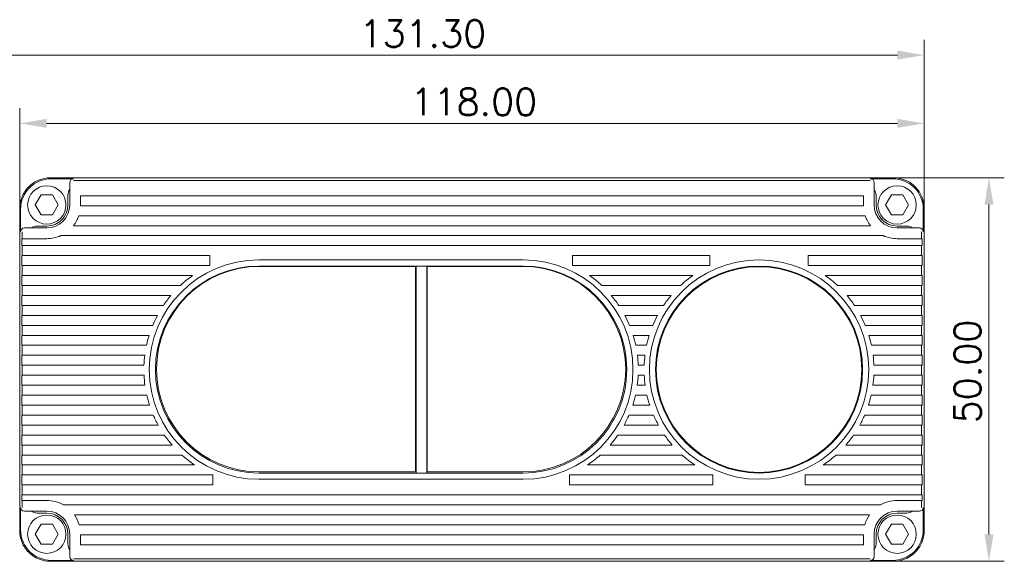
# Model space of a CAD drawing. Header units: millimetres. Extents: x 0 to 420, y 0 to 297.
# Tile 15 of 44: x 79 to 208, y 127 to 197. Entities that reach past the tile are written whole.
import ezdxf

# ---------------------------------------------------------------- set-up
doc = ezdxf.new("R2010")
doc.units = ezdxf.units.MM
doc.layers.add('1', color=7, linetype='Continuous', true_color=0xffffff)
doc.layers.add('171', color=7, linetype='Continuous', true_color=0xffffff)
doc.styles.add('blockfont', font='simplex.shx')
doc.dimstyles.get("Standard").update_dxf_attribs({"dimtxt": 0.18, "dimasz": 0.18, "dimexe": 0.18, "dimexo": 0.0625, "dimgap": 0.09, "dimtad": 0, "dimtih": 1, "dimtoh": 1, "dimdec": 4, "dimzin": 0, "dimdsep": 46, "dimtxsty": 'Standard', "dimcen": 0.09, "dimclre": 7, "dimclrt": 7, "dimadec": 0, "dimazin": 0, "dimtfac": 1, "dimtdec": 4, "dimtofl": 0, "dimtmove": 0, "dimatfit": 3, "dimfxl": 1, "dimtolj": 1, "dimtzin": 0, "dimarcsym": 0})

# ---------------------------------------------------------------- blocks, each defined once
blk = doc.blocks.new('*D25')
at = {"layer": 'Defpoints', "color": 124, "linetype": 'Continuous', "lineweight": 13, "transparency": 16777216}
for p, q in [((193.15, 176.75), (207.59, 176.75)), ((193.15, 126.75), (207.59, 126.75))]:
    blk.add_line(p, q, dxfattribs=at)
at = {"layer": 'Defpoints', "color": 250, "linetype": 'Continuous', "lineweight": 13, "transparency": 16777216}
blk.add_line((205.59, 173.25), (205.59, 130.25), dxfattribs=at)
at = {"layer": 'Defpoints', "color": 0, "linetype": 'Continuous', "lineweight": 18, "transparency": 16777216}
for p in [(193.15, 176.75), (193.15, 126.75), (205.59, 126.75)]:
    blk.add_point(p, dxfattribs=at)
at = {"layer": 'Defpoints', "color": 250, "linetype": 'Continuous', "lineweight": 18, "transparency": 16777216}
for points in [[(205.01, 173.25), (206.18, 173.25), (205.59, 176.75)], [(205.01, 130.25), (206.18, 130.25), (205.59, 126.75)]]:
    blk.add_solid(points, dxfattribs=at)
at = {"layer": 'Defpoints', "color": 250, "linetype": 'Continuous', "lineweight": 13, "transparency": 16777216, "insert": (201.04, 144.75), "char_height": 3.5, "attachment_point": 1, "rotation": 90, "style": 'blockfont'}
blk.add_mtext('\\A1;50.00', dxfattribs=at)
blk = doc.blocks.new('*D29')
at = {"layer": '171', "color": 124, "linetype": 'Continuous', "lineweight": 13, "transparency": 16777216}
for p, q in [((65.85, 162.07), (65.85, 194.75)), ((197.15, 172.75), (197.15, 194.75))]:
    blk.add_line(p, q, dxfattribs=at)
at = {"layer": '171', "color": 250, "linetype": 'Continuous', "lineweight": 13, "transparency": 16777216}
blk.add_line((69.35, 192.75), (193.65, 192.75), dxfattribs=at)
at = {"layer": '171', "color": 250, "linetype": 'Continuous', "lineweight": 18, "transparency": 16777216}
for points in [[(69.35, 193.34), (69.35, 192.17), (65.85, 192.75)], [(193.65, 193.34), (193.65, 192.17), (197.15, 192.75)]]:
    blk.add_solid(points, dxfattribs=at)
at = {"layer": 'Defpoints', "color": 0, "linetype": 'Continuous', "lineweight": 18, "transparency": 16777216}
for p in [(197.15, 192.75), (197.15, 172.75), (65.85, 162.07)]:
    blk.add_point(p, dxfattribs=at)
at = {"layer": '171', "color": 250, "linetype": 'Continuous', "lineweight": 13, "transparency": 16777216, "insert": (123.5, 197.3), "char_height": 3.5, "attachment_point": 1, "style": 'blockfont'}
blk.add_mtext('\\A1;131.30', dxfattribs=at)
blk = doc.blocks.new('*D30')
at = {"layer": '171', "color": 124, "linetype": 'Continuous', "lineweight": 13, "transparency": 16777216}
for p, q in [((79.15, 172.75), (79.15, 185.85)), ((197.15, 172.76), (197.15, 185.85))]:
    blk.add_line(p, q, dxfattribs=at)
at = {"layer": '171', "color": 250, "linetype": 'Continuous', "lineweight": 13, "transparency": 16777216}
blk.add_line((82.65, 183.85), (193.65, 183.85), dxfattribs=at)
at = {"layer": '171', "color": 250, "linetype": 'Continuous', "lineweight": 18, "transparency": 16777216}
for points in [[(82.65, 184.43), (82.65, 183.26), (79.15, 183.85)], [(193.65, 184.43), (193.65, 183.26), (197.15, 183.85)]]:
    blk.add_solid(points, dxfattribs=at)
at = {"layer": 'Defpoints', "color": 0, "linetype": 'Continuous', "lineweight": 18, "transparency": 16777216}
for p in [(197.15, 183.85), (79.15, 172.75), (197.15, 172.76)]:
    blk.add_point(p, dxfattribs=at)
at = {"layer": '171', "color": 250, "linetype": 'Continuous', "lineweight": 13, "transparency": 16777216, "insert": (130.15, 188.4), "char_height": 3.5, "attachment_point": 1, "style": 'blockfont'}
blk.add_mtext('\\A1;118.00', dxfattribs=at)

msp = doc.modelspace()

# ---------------------------------------------------------------- linework, layer by layer
at = {"layer": '1', "color": 250, "linetype": 'Continuous', "lineweight": 18}
for p, q in [((193.152, 176.75), (83.148, 176.75)), ((83.263, 176.63), (86.184, 176.63)), ((85.684, 176.129), (85.684, 175.985)), ((85.684, 175.985), (85.684, 174.986)), ((190.113, 176.63), (193.033, 176.63)), ((190.613, 175.985), (190.613, 176.129)), ((190.613, 174.986), (190.613, 175.985)), ((85.684, 174.986), (85.684, 173.215)), ((190.613, 173.215), (190.613, 174.986)), ((81.934, 174.514), (81.184, 173.215)), ((83.434, 174.514), (81.934, 174.514)), ((84.184, 173.215), (83.434, 174.514)), ((85.434, 174.5), (85.434, 173.215)), ((87.084, 173.215), (87.084, 174.41)), ((87.084, 174.41), (189.213, 174.41)), ((189.213, 174.41), (189.213, 173.215)), ((190.863, 173.215), (190.863, 174.5)), ((192.863, 174.514), (192.113, 173.215)), ((194.363, 174.514), (192.863, 174.514)), ((195.113, 173.215), (194.363, 174.514)), ((79.148, 172.754), (79.148, 130.75)), ((79.269, 169.715), (79.269, 172.635)), ((81.184, 173.215), (81.934, 171.916)), ((83.434, 171.916), (84.184, 173.215)), ((87.082, 173.11), (189.214, 173.11)), ((192.113, 173.215), (192.863, 171.916)), ((194.363, 171.916), (195.113, 173.215)), ((197.028, 172.635), (197.028, 169.715)), ((197.148, 130.747), (197.148, 172.75)), ((81.934, 171.916), (83.434, 171.916)), ((86.853, 171.81), (189.443, 171.81)), ((192.863, 171.916), (194.363, 171.916)), ((79.914, 170.215), (79.769, 170.215)), ((80.912, 170.215), (79.914, 170.215)), ((82.684, 170.215), (80.912, 170.215)), ((82.684, 170.465), (81.398, 170.465)), ((190.142, 170.51), (86.154, 170.51)), ((194.898, 170.465), (193.613, 170.465)), ((195.384, 170.215), (193.613, 170.215)), ((196.383, 170.215), (195.384, 170.215)), ((196.527, 170.215), (196.383, 170.215)), ((79.41, 168.815), (79.414, 168.815)), ((79.41, 167.91), (79.41, 168.815)), ((80.912, 168.815), (79.414, 168.815)), ((80.912, 168.815), (82.684, 168.815)), ((84.507, 169.21), (191.789, 169.21)), ((193.613, 168.815), (195.384, 168.815)), ((196.882, 168.815), (195.384, 168.815)), ((196.886, 168.815), (196.882, 168.815)), ((196.886, 167.91), (196.886, 168.815)), ((79.414, 167.91), (79.41, 167.91)), ((79.414, 167.91), (80.912, 167.91)), ((195.384, 167.91), (80.912, 167.91)), ((195.384, 167.91), (196.882, 167.91)), ((196.882, 167.91), (196.886, 167.91)), ((79.41, 166.61), (79.414, 166.61)), ((79.41, 165.31), (79.41, 166.61)), ((80.912, 166.61), (79.414, 166.61)), ((80.912, 166.61), (103.935, 166.61)), ((103.935, 166.61), (103.935, 165.31)), ((144.848, 166.05), (110.348, 166.05)), ((151.261, 165.31), (151.261, 166.61)), ((151.261, 166.61), (169.185, 166.61)), ((169.185, 166.61), (169.185, 165.31)), ((182.011, 166.61), (195.384, 166.61)), ((182.011, 165.31), (182.011, 166.61)), ((196.882, 166.61), (195.384, 166.61)), ((196.886, 166.61), (196.882, 166.61)), ((196.886, 165.31), (196.886, 166.61)), ((79.414, 165.31), (79.41, 165.31)), ((79.414, 165.31), (80.912, 165.31)), ((80.912, 165.31), (103.935, 165.31)), ((130.848, 165.25), (110.348, 165.25)), ((130.798, 165.2), (110.398, 165.2)), ((130.798, 138.4), (130.798, 165.2)), ((130.848, 165.25), (130.848, 138.25)), ((132.248, 165.25), (130.848, 165.25)), ((144.848, 165.25), (132.248, 165.25)), ((132.248, 138.25), (132.248, 165.25)), ((132.298, 165.2), (132.298, 138.4)), ((144.798, 165.2), (132.298, 165.2)), ((151.261, 165.31), (169.185, 165.31)), ((182.011, 165.31), (195.384, 165.31)), ((195.384, 165.31), (196.882, 165.31)), ((196.882, 165.31), (196.886, 165.31)), ((79.414, 164.01), (79.41, 164.01)), ((79.41, 162.71), (79.41, 164.01)), ((80.912, 164.01), (79.414, 164.01)), ((80.912, 164.01), (101.706, 164.01)), ((153.491, 164.01), (166.956, 164.01)), ((184.241, 164.01), (195.384, 164.01)), ((196.882, 164.01), (195.384, 164.01)), ((196.882, 164.01), (196.886, 164.01)), ((196.886, 162.71), (196.886, 164.01)), ((79.414, 162.71), (79.41, 162.71)), ((79.414, 162.71), (80.912, 162.71)), ((80.912, 162.71), (100.107, 162.71)), ((155.089, 162.71), (165.357, 162.71)), ((185.839, 162.71), (195.384, 162.71)), ((195.384, 162.71), (196.882, 162.71)), ((196.882, 162.71), (196.886, 162.71)), ((79.414, 161.41), (79.41, 161.41)), ((79.41, 160.11), (79.41, 161.41)), ((80.912, 161.41), (79.414, 161.41)), ((80.912, 161.41), (98.873, 161.41)), ((156.323, 161.41), (164.123, 161.41)), ((187.073, 161.41), (195.384, 161.41)), ((196.882, 161.41), (195.384, 161.41)), ((196.882, 161.41), (196.886, 161.41)), ((196.886, 160.11), (196.886, 161.41)), ((79.414, 160.11), (79.41, 160.11)), ((79.414, 160.11), (80.912, 160.11)), ((80.912, 160.11), (97.894, 160.11)), ((157.302, 160.11), (163.144, 160.11)), ((188.052, 160.11), (195.384, 160.11)), ((195.384, 160.11), (196.882, 160.11)), ((196.882, 160.11), (196.886, 160.11)), ((79.414, 158.81), (79.41, 158.81)), ((79.41, 157.51), (79.41, 158.81)), ((80.912, 158.81), (79.414, 158.81)), ((80.912, 158.81), (97.113, 158.81)), ((158.083, 158.81), (162.363, 158.81)), ((188.833, 158.81), (195.384, 158.81)), ((196.882, 158.81), (195.384, 158.81)), ((196.882, 158.81), (196.886, 158.81)), ((196.886, 157.51), (196.886, 158.81)), ((79.414, 157.51), (79.41, 157.51)), ((79.414, 157.51), (80.912, 157.51)), ((80.912, 157.51), (96.498, 157.51)), ((158.698, 157.51), (161.748, 157.51)), ((189.448, 157.51), (195.384, 157.51)), ((195.384, 157.51), (196.882, 157.51)), ((196.882, 157.51), (196.886, 157.51)), ((79.414, 156.21), (79.41, 156.21)), ((79.41, 154.91), (79.41, 156.21)), ((80.912, 156.21), (79.414, 156.21)), ((80.912, 156.21), (96.026, 156.21)), ((159.17, 156.21), (161.276, 156.21)), ((189.92, 156.21), (195.384, 156.21)), ((196.882, 156.21), (195.384, 156.21)), ((196.882, 156.21), (196.886, 156.21)), ((196.886, 154.91), (196.886, 156.21)), ((79.414, 154.91), (79.41, 154.91)), ((79.414, 154.91), (80.912, 154.91)), ((80.912, 154.91), (95.685, 154.91)), ((159.511, 154.91), (160.935, 154.91)), ((190.261, 154.91), (195.384, 154.91)), ((195.384, 154.91), (196.882, 154.91)), ((196.882, 154.91), (196.886, 154.91)), ((79.414, 153.61), (79.41, 153.61)), ((79.41, 152.31), (79.41, 153.61)), ((80.912, 153.61), (79.414, 153.61)), ((80.912, 153.61), (95.464, 153.61)), ((159.732, 153.61), (160.714, 153.61)), ((190.482, 153.61), (195.384, 153.61)), ((196.882, 153.61), (195.384, 153.61)), ((196.882, 153.61), (196.886, 153.61)), ((196.886, 152.31), (196.886, 153.61)), ((79.414, 152.31), (79.41, 152.31)), ((79.414, 152.31), (80.912, 152.31)), ((80.912, 152.31), (95.359, 152.31)), ((159.838, 152.31), (160.609, 152.31)), ((190.588, 152.31), (195.384, 152.31)), ((195.384, 152.31), (196.882, 152.31)), ((196.882, 152.31), (196.886, 152.31)), ((79.414, 151.01), (79.41, 151.01)), ((79.41, 149.71), (79.41, 151.01)), ((80.912, 151.01), (79.414, 151.01)), ((80.912, 151.01), (95.366, 151.01)), ((159.83, 151.01), (160.616, 151.01)), ((190.58, 151.01), (195.384, 151.01)), ((196.882, 151.01), (195.384, 151.01)), ((196.882, 151.01), (196.886, 151.01)), ((196.886, 149.71), (196.886, 151.01)), ((79.414, 149.71), (79.41, 149.71)), ((79.414, 149.71), (80.912, 149.71)), ((80.912, 149.71), (95.487, 149.71)), ((159.709, 149.71), (160.737, 149.71)), ((190.459, 149.71), (195.384, 149.71)), ((195.384, 149.71), (196.882, 149.71)), ((196.882, 149.71), (196.886, 149.71)), ((79.414, 148.41), (79.41, 148.41)), ((79.41, 147.11), (79.41, 148.41)), ((80.912, 148.41), (79.414, 148.41)), ((80.912, 148.41), (95.725, 148.41)), ((159.472, 148.41), (160.975, 148.41)), ((190.222, 148.41), (195.384, 148.41)), ((196.882, 148.41), (195.384, 148.41)), ((196.882, 148.41), (196.886, 148.41)), ((196.886, 147.11), (196.886, 148.41)), ((79.414, 147.11), (79.41, 147.11)), ((79.414, 147.11), (80.912, 147.11)), ((80.912, 147.11), (96.084, 147.11)), ((159.112, 147.11), (161.334, 147.11)), ((189.862, 147.11), (195.384, 147.11)), ((195.384, 147.11), (196.882, 147.11)), ((196.882, 147.11), (196.886, 147.11)), ((79.414, 145.81), (79.41, 145.81)), ((79.41, 144.51), (79.41, 145.81)), ((80.912, 145.81), (79.414, 145.81)), ((80.912, 145.81), (96.574, 145.81)), ((158.622, 145.81), (161.824, 145.81)), ((189.372, 145.81), (195.384, 145.81)), ((196.882, 145.81), (195.384, 145.81)), ((196.882, 145.81), (196.886, 145.81)), ((196.886, 144.51), (196.886, 145.81)), ((79.414, 144.51), (79.41, 144.51)), ((79.414, 144.51), (80.912, 144.51)), ((80.912, 144.51), (97.211, 144.51)), ((157.985, 144.51), (162.461, 144.51)), ((188.735, 144.51), (195.384, 144.51)), ((195.384, 144.51), (196.882, 144.51)), ((196.882, 144.51), (196.886, 144.51)), ((79.414, 143.21), (79.41, 143.21)), ((79.41, 141.91), (79.41, 143.21)), ((80.912, 143.21), (79.414, 143.21)), ((80.912, 143.21), (98.017, 143.21)), ((157.18, 143.21), (163.267, 143.21)), ((187.93, 143.21), (195.384, 143.21)), ((196.882, 143.21), (195.384, 143.21)), ((196.882, 143.21), (196.886, 143.21)), ((196.886, 141.91), (196.886, 143.21)), ((79.414, 141.91), (79.41, 141.91)), ((79.414, 141.91), (80.912, 141.91)), ((80.912, 141.91), (99.027, 141.91)), ((156.17, 141.91), (164.277, 141.91)), ((186.92, 141.91), (195.384, 141.91)), ((195.384, 141.91), (196.882, 141.91)), ((196.882, 141.91), (196.886, 141.91)), ((79.414, 140.61), (79.41, 140.61)), ((79.41, 139.31), (79.41, 140.61)), ((80.912, 140.61), (79.414, 140.61)), ((80.912, 140.61), (100.303, 140.61)), ((154.893, 140.61), (165.553, 140.61)), ((185.643, 140.61), (195.384, 140.61)), ((196.882, 140.61), (195.384, 140.61)), ((196.882, 140.61), (196.886, 140.61)), ((196.886, 139.31), (196.886, 140.61)), ((79.414, 139.31), (79.41, 139.31)), ((79.414, 139.31), (80.912, 139.31)), ((80.912, 139.31), (101.967, 139.31)), ((153.229, 139.31), (167.217, 139.31)), ((183.979, 139.31), (195.384, 139.31)), ((195.384, 139.31), (196.882, 139.31)), ((196.882, 139.31), (196.886, 139.31)), ((79.414, 138.01), (79.41, 138.01)), ((79.41, 136.71), (79.41, 138.01)), ((80.912, 138.01), (79.414, 138.01)), ((80.912, 138.01), (104.33, 138.01)), ((104.33, 138.01), (104.33, 136.71)), ((110.348, 138.25), (130.848, 138.25)), ((110.348, 137.45), (144.848, 137.45)), ((110.398, 138.4), (130.798, 138.4)), ((130.848, 138.25), (132.248, 138.25)), ((132.248, 138.25), (144.848, 138.25)), ((132.298, 138.4), (144.798, 138.4)), ((150.866, 136.71), (150.866, 138.01)), ((150.866, 138.01), (169.58, 138.01)), ((169.58, 138.01), (169.58, 136.71)), ((181.616, 136.71), (181.616, 138.01)), ((181.616, 138.01), (195.384, 138.01)), ((196.882, 138.01), (195.384, 138.01)), ((196.882, 138.01), (196.886, 138.01)), ((196.886, 136.71), (196.886, 138.01)), ((79.41, 136.71), (79.414, 136.71)), ((79.414, 136.71), (80.912, 136.71)), ((104.33, 136.71), (80.912, 136.71)), ((169.58, 136.71), (150.866, 136.71)), ((195.384, 136.71), (181.616, 136.71)), ((195.384, 136.71), (196.882, 136.71)), ((196.886, 136.71), (196.882, 136.71)), ((79.414, 135.41), (79.41, 135.41)), ((79.41, 134.686), (79.41, 135.41)), ((80.912, 135.41), (79.414, 135.41)), ((80.912, 135.41), (195.384, 135.41)), ((196.882, 135.41), (195.384, 135.41)), ((196.882, 135.41), (196.886, 135.41)), ((196.886, 134.686), (196.886, 135.41)), ((79.269, 130.865), (79.269, 133.786)), ((79.41, 134.686), (79.414, 134.686)), ((79.414, 134.686), (80.912, 134.686)), ((82.684, 134.686), (80.912, 134.686)), ((191.437, 134.11), (84.859, 134.11)), ((195.384, 134.686), (193.613, 134.686)), ((195.384, 134.686), (196.882, 134.686)), ((196.886, 134.686), (196.882, 134.686)), ((197.028, 133.786), (197.028, 130.865)), ((79.769, 133.286), (79.914, 133.286)), ((79.914, 133.286), (80.912, 133.286)), ((80.912, 133.286), (82.684, 133.286)), ((81.398, 133.036), (82.684, 133.036)), ((86.287, 132.81), (190.009, 132.81)), ((193.613, 133.286), (195.384, 133.286)), ((193.613, 133.036), (194.898, 133.036)), ((195.384, 133.286), (196.383, 133.286)), ((196.383, 133.286), (196.527, 133.286)), ((81.184, 130.286), (81.934, 131.585)), ((81.934, 131.585), (83.434, 131.585)), ((83.434, 131.585), (84.184, 130.286)), ((189.386, 131.51), (86.91, 131.51)), ((192.863, 131.585), (192.113, 130.286)), ((194.363, 131.585), (192.863, 131.585)), ((195.113, 130.286), (194.363, 131.585)), ((81.934, 128.987), (81.184, 130.286)), ((84.184, 130.286), (83.434, 128.987)), ((85.434, 130.286), (85.434, 129)), ((85.684, 130.286), (85.684, 128.514)), ((87.084, 128.91), (87.084, 130.21)), ((87.084, 130.21), (189.213, 130.21)), ((189.213, 130.21), (189.213, 128.91)), ((190.613, 128.514), (190.613, 130.286)), ((190.863, 129), (190.863, 130.286)), ((192.113, 130.286), (192.863, 128.987)), ((194.363, 128.987), (195.113, 130.286)), ((83.434, 128.987), (81.934, 128.987)), ((85.684, 128.514), (85.684, 127.516)), ((87.084, 128.91), (189.213, 128.91)), ((190.613, 127.516), (190.613, 128.514)), ((192.863, 128.987), (194.363, 128.987)), ((85.684, 127.516), (85.684, 127.372)), ((190.613, 127.372), (190.613, 127.516)), ((83.145, 126.75), (193.148, 126.75)), ((86.184, 126.871), (83.263, 126.871)), ((193.033, 126.871), (190.113, 126.871))]:
    msp.add_line(p, q, dxfattribs=at)
at = {"layer": '1', "color": 250, "linetype": 'Continuous', "lineweight": 13}
for p, q in [((85.684, 176.129), (85.684, 175.989)), ((190.113, 176.41), (86.184, 176.41)), ((190.613, 175.989), (190.613, 176.129)), ((80.438, 175.461), (80.32, 175.579)), ((85.684, 174.986), (85.684, 173.215)), ((190.613, 173.215), (190.613, 174.986)), ((195.858, 175.461), (195.977, 175.579)), ((79.489, 168.815), (79.489, 169.715)), ((79.91, 170.215), (79.769, 170.215)), ((82.684, 170.215), (80.912, 170.215)), ((195.384, 170.215), (193.613, 170.215)), ((196.527, 170.215), (196.386, 170.215)), ((196.807, 169.715), (196.807, 168.815)), ((79.489, 166.61), (79.489, 167.91)), ((196.807, 167.91), (196.807, 166.61)), ((79.489, 165.31), (79.489, 164.01)), ((196.807, 164.01), (196.807, 165.31)), ((79.489, 162.71), (79.489, 161.41)), ((196.807, 161.41), (196.807, 162.71)), ((79.489, 160.11), (79.489, 158.81)), ((196.807, 160.11), (196.807, 158.81)), ((79.489, 157.51), (79.489, 156.21)), ((196.807, 157.51), (196.807, 156.21)), ((79.489, 154.91), (79.489, 153.61)), ((196.807, 154.91), (196.807, 153.61)), ((79.489, 151.01), (79.489, 152.31)), ((196.807, 152.31), (196.807, 151.01)), ((79.489, 148.41), (79.489, 149.71)), ((196.807, 149.71), (196.807, 148.41)), ((79.489, 145.81), (79.489, 147.11)), ((196.807, 147.11), (196.807, 145.81)), ((79.489, 143.21), (79.489, 144.51)), ((196.807, 144.51), (196.807, 143.21)), ((79.489, 140.61), (79.489, 141.91)), ((196.807, 141.91), (196.807, 140.61)), ((79.489, 139.31), (79.489, 138.01)), ((196.807, 139.31), (196.807, 138.01)), ((79.489, 135.41), (79.489, 136.71)), ((196.807, 136.71), (196.807, 135.41)), ((79.489, 133.786), (79.489, 134.686)), ((196.807, 134.686), (196.807, 133.786)), ((79.769, 133.286), (79.91, 133.286)), ((80.912, 133.286), (82.684, 133.286)), ((193.613, 133.286), (195.384, 133.286)), ((196.386, 133.286), (196.527, 133.286)), ((85.684, 130.286), (85.684, 128.514)), ((190.613, 128.514), (190.613, 130.286)), ((80.32, 127.922), (80.438, 128.04)), ((85.684, 127.512), (85.684, 127.372)), ((190.613, 127.372), (190.613, 127.512)), ((195.977, 127.922), (195.858, 128.04)), ((86.184, 127.091), (190.113, 127.091))]:
    msp.add_line(p, q, dxfattribs=at)
at = {"layer": '1', "color": 250, "linetype": 'Continuous', "lineweight": 18}
for centre, radius, start, end in [((83.148, 172.75), 4, 90, 90.07852), ((82.684, 173.215), 2.5, 0, 180), ((86.684, 174.5), 1.25, 143.1301, 180), ((189.613, 174.5), 1.25, 0, 36.8699), ((193.613, 173.215), 2.5, 0, 180), ((82.684, 173.215), 2.5, 180, 0), ((82.684, 173.215), 2.75, 270, 0), ((82.684, 173.215), 3, 270, 0), ((82.684, 173.215), 4.4, 358.63954, 0), ((193.613, 173.215), 4.4, 180, 181.36046), ((193.613, 173.215), 3, 180, 270), ((193.613, 173.215), 2.75, 180, 270), ((193.613, 173.215), 2.5, 180, 0), ((193.148, 172.75), 4, 0, 0.07852), ((82.684, 173.215), 4.4, 322.07341, 341.38564), ((193.613, 173.215), 4.4, 198.61436, 217.92659), ((81.398, 169.215), 1.25, 90, 126.8699), ((194.898, 169.215), 1.25, 53.1301, 90), ((82.684, 173.215), 4.4, 270, 294.48001), ((193.613, 173.215), 4.4, 245.51999, 270), ((110.348, 151.75), 14.3, 90, 270), ((144.848, 151.75), 14.3, 270, 90), ((175.598, 151.75), 14.3, 0, 180), ((110.348, 151.75), 13.5, 90, 270), ((110.398, 151.8), 13.4, 90, 270), ((144.798, 151.8), 13.4, 270, 90), ((144.848, 151.75), 13.5, 270, 90), ((175.598, 151.75), 13.5, 0, 180), ((175.598, 151.75), 13.4, 0, 180), ((110.348, 151.75), 15, 125.18127, 133.05769), ((144.848, 151.75), 15, 46.94231, 54.81873), ((175.598, 151.75), 15, 125.18127, 133.05769), ((175.598, 151.75), 15, 46.94231, 54.81873), ((110.348, 151.75), 15, 139.90926, 146.12842), ((144.848, 151.75), 15, 33.87158, 40.09074), ((175.598, 151.75), 15, 139.90926, 146.12842), ((175.598, 151.75), 15, 33.87158, 40.09074), ((110.348, 151.75), 15, 151.92242, 157.41833), ((144.848, 151.75), 15, 22.58167, 28.07758), ((175.598, 151.75), 15, 151.92242, 157.41833), ((175.598, 151.75), 15, 22.58167, 28.07758), ((110.348, 151.75), 15, 162.70249, 167.83858), ((144.848, 151.75), 15, 12.16142, 17.29751), ((175.598, 151.75), 15, 162.70249, 167.83858), ((175.598, 151.75), 15, 12.16142, 17.29751), ((110.348, 151.75), 15, 172.87699, 177.86046), ((144.848, 151.75), 15, 2.13954, 7.12301), ((175.598, 151.75), 15, 172.87699, 177.86046), ((175.598, 151.75), 15, 2.13954, 7.12301), ((175.598, 151.75), 14.3, 180, 0), ((175.598, 151.75), 13.5, 180, 0), ((175.598, 151.75), 13.4, 180, 0), ((110.348, 151.75), 15, 182.82774, 187.81645), ((144.848, 151.75), 15, 352.18355, 357.17226), ((175.598, 151.75), 15, 182.82774, 187.81645), ((175.598, 151.75), 15, 352.18355, 357.17226), ((110.348, 151.75), 15, 192.86571, 198.01906), ((144.848, 151.75), 15, 341.98094, 347.13429), ((175.598, 151.75), 15, 192.86571, 198.01906), ((175.598, 151.75), 15, 341.98094, 347.13429), ((110.348, 151.75), 15, 203.32836, 208.85971), ((144.848, 151.75), 15, 331.14029, 336.67164), ((175.598, 151.75), 15, 203.32836, 208.85971), ((175.598, 151.75), 15, 331.14029, 336.67164), ((110.348, 151.75), 15, 214.70375, 220.99552), ((144.848, 151.75), 15, 319.00448, 325.29625), ((175.598, 151.75), 15, 214.70375, 220.99552), ((175.598, 151.75), 15, 319.00448, 325.29625), ((110.348, 151.75), 15, 227.95907, 236.03032), ((144.848, 151.75), 15, 303.96968, 312.04093), ((175.598, 151.75), 15, 227.95907, 236.03032), ((175.598, 151.75), 15, 303.96968, 312.04093), ((82.684, 130.286), 4.4, 60.36544, 90), ((193.613, 130.286), 4.4, 90, 119.63456), ((82.684, 130.286), 2.5, 0, 180), ((81.398, 134.286), 1.25, 233.1301, 270), ((82.684, 130.286), 3, 0, 90), ((82.684, 130.286), 2.75, 0, 90), ((82.684, 130.286), 4.4, 16.15804, 35.0116), ((193.613, 130.286), 4.4, 144.9884, 163.84196), ((193.613, 130.286), 3, 90, 180), ((193.613, 130.286), 2.75, 90, 180), ((193.613, 130.286), 2.5, 0, 180), ((194.898, 134.286), 1.25, 270, 306.8699), ((83.148, 130.75), 4, 180, 180.07852), ((82.684, 130.286), 2.5, 180, 0), ((193.613, 130.286), 2.5, 180, 0), ((86.684, 129), 1.25, 180, 216.8699), ((189.613, 129), 1.25, 323.1301, 0), ((193.148, 130.75), 4, 270, 270.07852)]:
    msp.add_arc(centre, radius, start, end, dxfattribs=at)
at = {"layer": '1', "color": 250, "linetype": 'Continuous', "lineweight": 13}
for centre, radius, start, end in [((82.684, 173.215), 2.5, 0, 180), ((193.613, 173.215), 2.5, 0, 180), ((82.684, 173.215), 2.5, 180, 0), ((82.684, 173.215), 3, 270, 0), ((193.613, 173.215), 3, 180, 270), ((193.613, 173.215), 2.5, 180, 0), ((82.684, 130.286), 2.5, 0, 180), ((82.684, 130.286), 2.5, 0, 180), ((82.684, 130.286), 3, 0, 90), ((193.613, 130.286), 3, 90, 180), ((193.613, 130.286), 2.5, 0, 180), ((193.613, 130.286), 2.5, 0, 180)]:
    msp.add_arc(centre, radius, start, end, dxfattribs=at)
at = {"layer": '1', "color": 250, "linetype": 'Continuous', "lineweight": 18}
for centre, major_axis, ratio, start_param, end_param in [((83.274, 172.624), (-2.836, 2.836), 0.9972647, 5.4991567, 7.0672139), ((86.184, 176.129), (0, -0.501), 0.9986295, 3.1415927, 4.712389), ((190.113, 176.129), (0, 0.501), 0.9986295, 4.712389, 6.2831853), ((193.022, 172.624), (2.836, 2.836), 0.9972647, 5.4991567, 7.0672139), ((79.769, 169.715), (-0.501, 0), 0.9986295, 4.712389, 6.2831853), ((196.527, 169.715), (-0.501, 0), 0.9986295, 3.1415927, 4.712389), ((79.769, 133.786), (0.501, 0), 0.9986295, 3.1415927, 4.712389), ((196.527, 133.786), (0.501, 0), 0.9986295, 4.712389, 6.2831853), ((83.274, 130.876), (-2.836, -2.836), 0.9972647, 5.4991567, 7.0672139), ((193.022, 130.876), (2.836, -2.836), 0.9972647, 5.4991567, 7.0672139), ((86.184, 127.372), (0, -0.501), 0.9986295, 4.712389, 6.2831853), ((190.113, 127.372), (0, 0.501), 0.9986295, 3.1415927, 4.712389)]:
    msp.add_ellipse(centre, major_axis=major_axis, ratio=ratio, start_param=start_param, end_param=end_param, dxfattribs=at)
for points in [[(79.148, 172.754), (79.149, 173.277), (79.253, 173.8), (79.654, 174.766), (79.95, 175.209), (80.689, 175.948), (81.132, 176.244), (82.097, 176.645), (82.62, 176.75), (83.143, 176.75)], [(193.152, 176.75), (193.675, 176.75), (194.198, 176.645), (195.163, 176.245), (195.606, 175.949), (196.346, 175.21), (196.642, 174.767), (197.043, 173.801), (197.147, 173.279), (197.148, 172.756)], [(83.144, 126.75), (82.621, 126.751), (82.099, 126.855), (81.133, 127.256), (80.69, 127.552), (79.95, 128.291), (79.654, 128.734), (79.253, 129.7), (79.149, 130.222), (79.148, 130.745)], [(197.148, 130.746), (197.148, 130.223), (197.043, 129.701), (196.643, 128.735), (196.347, 128.292), (195.607, 127.553), (195.165, 127.256), (194.199, 126.856), (193.676, 126.751), (193.154, 126.75)]]:
    msp.add_open_spline(points, degree=3, knots=[0, 0, 0, 0, 0.25, 0.25, 0.5, 0.5, 0.75, 0.75, 1, 1, 1, 1], dxfattribs=at)

# ---------------------------------------------------------------- dimensions: what is measured, and where the dimension line sits
at = {"layer": '171', "color": 250, "linetype": 'Continuous', "lineweight": 13}
for base, p1, p2, picture, middle in [((197.148, 192.754), (65.849, 162.068), (197.148, 172.75), '*D29', (131.499, 192.754)), ((197.148, 183.848), (79.148, 172.754), (197.148, 172.756), '*D30', (138.148, 183.848))]:
    dim = msp.add_linear_dim(base=base, p1=p1, p2=p2, dimstyle='Standard', override={"dimtxt": 3.5, "dimasz": 3.5, "dimexe": 2, "dimexo": 0, "dimgap": 1.05, "dimtad": 1, "dimtih": 1, "dimtoh": 0, "dimdec": 2, "dimlfac": 1, "dimdsep": 46, "dimlunit": 2, "dimtxsty": 'blockfont', "dimsah": 1, "dimse1": 0, "dimse2": 0, "dimsd1": 0, "dimsd2": 0, "dimclrd": 250, "dimclre": 124, "dimclrt": 250, "dimtol": 0, "dimtm": -0.1, "dimtfac": 0.571429, "dimtdec": 2, "dimtofl": 1, "dimtmove": 0, "dimatfit": 2, "dimlwd": 13, "dimlwe": 13}, dxfattribs=at)
    dim.commit()
    dim.dimension.update_dxf_attribs({"geometry": picture, "text_midpoint": middle, "dimtype": 160})
at = {"layer": 'Defpoints', "color": 250, "linetype": 'Continuous', "lineweight": 13}
dim = msp.add_linear_dim(base=(205.592, 126.75), p1=(193.152, 176.75), p2=(193.148, 126.75), angle=90, dimstyle='Standard', override={"dimtxt": 3.5, "dimasz": 3.5, "dimexe": 2, "dimexo": 0, "dimgap": 1.05, "dimtad": 1, "dimtih": 0, "dimtoh": 0, "dimdec": 2, "dimlfac": 1, "dimdsep": 46, "dimlunit": 2, "dimtxsty": 'blockfont', "dimsah": 1, "dimse1": 0, "dimse2": 0, "dimsd1": 0, "dimsd2": 0, "dimclrd": 250, "dimclre": 124, "dimclrt": 250, "dimtol": 0, "dimtm": -0.1, "dimtfac": 0.571429, "dimtdec": 2, "dimtofl": 1, "dimtmove": 0, "dimatfit": 2, "dimlwd": 13, "dimlwe": 13}, dxfattribs=at)
dim.commit()
dim.dimension.update_dxf_attribs({"geometry": '*D25', "text_midpoint": (205.592, 151.75), "dimtype": 160})

doc.saveas('drawing.dxf')
